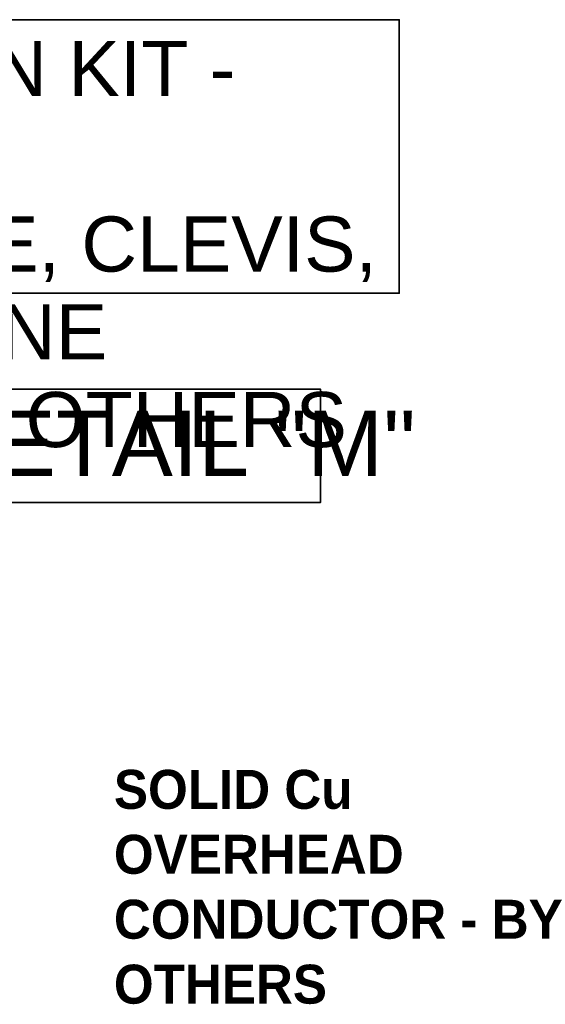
# Model space of a CAD drawing. Header units: inches. Extents: x 302 to 12790, y 497 to 13325.
# Tile 30 of 30: x 7709 to 7902, y 10815 to 11177. Entities that reach past the tile are written whole.
import ezdxf

# ---------------------------------------------------------------- set-up
doc = ezdxf.new("R2010")
doc.units = ezdxf.units.IN
doc.header["$MEASUREMENT"] = 0
doc.layers.add('E-DETL-MAST', color=253, linetype='Continuous', lineweight=35)
doc.styles.add('CIBT', font='cityb___.ttf')
doc.styles.get("Standard").update_dxf_attribs({"font": 'arial.ttf'})

msp = doc.modelspace()

# ---------------------------------------------------------------- linework, layer by layer
at = {"layer": 'E-DETL-MAST', "ltscale": 3425}
for points in [[(7516.62114, 11176.67374), (7848.08214, 11176.67374), (7848.08214, 11076.32739), (7516.62114, 11076.32739)], [(7664.27119, 11041.05311), (7819.26712, 11041.05311), (7819.26712, 10999.52207), (7664.27119, 10999.52207)]]:
    msp.add_lwpolyline(points, close=True, dxfattribs=at)
msp.add_lwpolyline([(7687.39235, 10841.48339, 0, 6.00383, 0), (7697.04987, 10851.14091, 0, 0, 0), (7715.24385, 10869.33489, 0, 0, 0), (7739.46922, 10869.33489, 0, 0, 0)], format="xyseb", dxfattribs=at)

# ---------------------------------------------------------------- texts
msp.add_text('DETAIL "M"', height=24.01531, dxfattribs=at).set_placement((7675.62306, 11009.25635))
at = {"layer": 'E-DETL-MAST', "insert": (7524.34249, 11168.86073), "char_height": 20.2260093, "width": 318.6856664, "attachment_point": 1, "line_spacing_factor": 0.954919}
msp.add_mtext('TERMINATION KIT - EYE BOLT TURNBUCKLE, CLEVIS, & CROSBY LINE CLAMPS - BY OTHERS', dxfattribs=at)
at = {"layer": 'E-DETL-MAST', "insert": (7743.47183, 10901.40714), "char_height": 14.2938571, "width": 181.0603593, "attachment_point": 1, "style": 'CIBT'}
msp.add_mtext('SOLID Cu OVERHEAD CONDUCTOR - BY OTHERS', dxfattribs=at)

doc.saveas('drawing.dxf')
